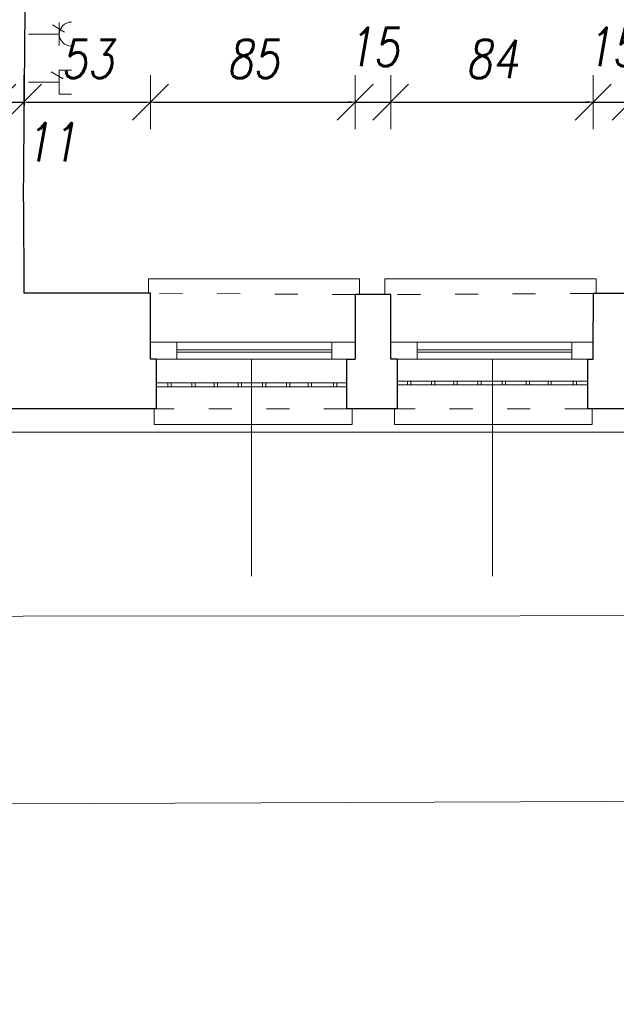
# Model space of a CAD drawing. Header units: millimetres. Extents: x -60479 to 14193, y -32440 to 949.
# Tile 38 of 68: x -24276 to -21788, y -28742 to -24636. Entities that reach past the tile are written whole.
import ezdxf

# ---------------------------------------------------------------- set-up
doc = ezdxf.new("R2010")
doc.units = ezdxf.units.MM
doc.header["$LTSCALE"] = 8
doc.linetypes.add('ACAD_ISO03W100', pattern=[30, 12, -18])
doc.layers.get('Defpoints').update_dxf_attribs({"lineweight": 0})
for name, color, linetype, lineweight in [('A_DIMEN', 7, 'Continuous', 0), ('instalacje', 6, 'Continuous', 0), ('parter_dzwi i okna', 3, 'Continuous', 0), ('parter_kraty', 8, 'Continuous', 0), ('parter_parapet', 6, 'Continuous', 0), ('parter_podciąg', 2, 'ACAD_ISO03W100', 0), ('parter_rzut', 7, 'Continuous', 30), ('parter_widok', 4, 'Continuous', 0), ('RZUT_wymiarowanie', 2, 'Continuous', 0), ('wymiarowanie', 4, 'Continuous', 0)]:
    doc.layers.add(name, color=color, linetype=linetype, lineweight=lineweight)
doc.styles.add('ROMANS1', font='romans.shx', dxfattribs={"width": 0.8, "oblique": 10})
doc.dimstyles.new('NARCH100', dxfattribs={"dimscale": 100, "dimtxt": 1.6, "dimasz": 0.15, "dimexe": 0, "dimexo": 0, "dimgap": 1, "dimtad": 1, "dimdec": 0, "dimlfac": 0.1, "dimrnd": 1, "dimdsep": 46, "dimtxsty": 'ROMANS1', "dimblk": 'wym', "dimcen": -1.5, "dimse1": 1, "dimse2": 1, "dimclrd": 4, "dimclre": 4, "dimclrt": 3, "dimadec": 0, "dimazin": 0, "dimtfac": 0.04, "dimtdec": 0, "dimtmove": 2, "dimatfit": 3, "dimldrblk": 'wym', "dimfxl": 0, "dimtolj": 1, "dimarcsym": 0})

# ---------------------------------------------------------------- blocks, each defined once
blk = doc.blocks.new('wym')
at = {"layer": 'A_DIMEN', "color": 4, "ltscale": 100}
for p, q in [((0, -7.5), (0, 7.5)), ((-5, -5), (5, 5)), ((-5, 0), (5, 0))]:
    blk.add_line(p, q, dxfattribs=at)
blk = doc.blocks.new('*D151')
at = {"layer": 'Defpoints', "color": 0, "transparency": 16777216}
for p in [(-24892.5, -26258.7), (-23706.5, -26258.7), (-23706.5, -31813.7)]:
    blk.add_point(p, dxfattribs=at)
at = {"layer": 'RZUT_wymiarowanie', "color": 4, "lineweight": -2, "transparency": 16777216}
blk.add_line((-24877.5, -31813.7), (-23721.5, -31813.7), dxfattribs=at)
at = {"layer": 'RZUT_wymiarowanie', "color": 4, "lineweight": -2, "transparency": 16777216, "xscale": 15, "yscale": 15, "zscale": 15, "rotation": 179.9999999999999}
blk.add_blockref('wym', (-24892.5, -31813.7), dxfattribs=at)
at = {"layer": 'RZUT_wymiarowanie', "color": 4, "lineweight": -2, "transparency": 16777216, "xscale": 15, "yscale": 15, "zscale": 15}
blk.add_blockref('wym', (-23706.5, -31813.7), dxfattribs=at)
at = {"layer": 'RZUT_wymiarowanie', "color": 3, "transparency": 16777216, "insert": (-24299.5, -31633.7), "char_height": 160, "attachment_point": 5, "style": 'ROMANS1'}
blk.add_mtext('\\A1;119', dxfattribs=at)
blk = doc.blocks.new('*D152')
at = {"layer": 'Defpoints', "color": 0, "transparency": 16777216}
for p in [(-23706.5, -26258.7), (-22911.5, -26258.7), (-22911.5, -31813.7)]:
    blk.add_point(p, dxfattribs=at)
at = {"layer": 'RZUT_wymiarowanie', "color": 4, "lineweight": -2, "transparency": 16777216}
blk.add_line((-23691.5, -31813.7), (-22926.5, -31813.7), dxfattribs=at)
at = {"layer": 'RZUT_wymiarowanie', "color": 4, "lineweight": -2, "transparency": 16777216, "xscale": 15, "yscale": 15, "zscale": 15, "rotation": 179.9999999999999}
blk.add_blockref('wym', (-23706.5, -31813.7), dxfattribs=at)
at = {"layer": 'RZUT_wymiarowanie', "color": 4, "lineweight": -2, "transparency": 16777216, "xscale": 15, "yscale": 15, "zscale": 15}
blk.add_blockref('wym', (-22911.5, -31813.7), dxfattribs=at)
at = {"layer": 'RZUT_wymiarowanie', "color": 3, "transparency": 16777216, "insert": (-23309, -31633.7), "char_height": 160, "attachment_point": 5, "style": 'ROMANS1'}
blk.add_mtext('\\A1;79', dxfattribs=at)
blk = doc.blocks.new('*D153')
at = {"layer": 'Defpoints', "color": 0, "transparency": 16777216}
for p in [(-22911.5, -26258.7), (-22702, -26258.7), (-22702, -31813.7)]:
    blk.add_point(p, dxfattribs=at)
at = {"layer": 'RZUT_wymiarowanie', "color": 4, "lineweight": -2, "transparency": 16777216}
for p, q in [((-22926.5, -31813.7), (-22941.5, -31813.7)), ((-22911.5, -31813.7), (-22702, -31813.7)), ((-22687, -31813.7), (-22672, -31813.7))]:
    blk.add_line(p, q, dxfattribs=at)
at = {"layer": 'RZUT_wymiarowanie', "color": 4, "lineweight": -2, "transparency": 16777216, "xscale": 15, "yscale": 15, "zscale": 15}
for p, rotation in [((-22911.5, -31813.7), 359.9999999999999), ((-22702, -31813.7), 179.9999999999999)]:
    blk.add_blockref('wym', p, dxfattribs=dict(at, rotation=rotation))
at = {"layer": 'RZUT_wymiarowanie', "color": 3, "transparency": 16777216, "insert": (-22806.8, -31584.6), "char_height": 160, "attachment_point": 5, "style": 'ROMANS1'}
blk.add_mtext('\\A1;21', dxfattribs=at)
blk = doc.blocks.new('*D154')
at = {"layer": 'Defpoints', "color": 0, "transparency": 16777216}
for p in [(-22702, -26258.7), (-21907.1, -26258.7), (-21907.1, -31813.7)]:
    blk.add_point(p, dxfattribs=at)
at = {"layer": 'RZUT_wymiarowanie', "color": 4, "lineweight": -2, "transparency": 16777216}
blk.add_line((-22687, -31813.7), (-21922.1, -31813.7), dxfattribs=at)
at = {"layer": 'RZUT_wymiarowanie', "color": 4, "lineweight": -2, "transparency": 16777216, "xscale": 15, "yscale": 15, "zscale": 15, "rotation": 179.9999999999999}
blk.add_blockref('wym', (-22702, -31813.7), dxfattribs=at)
at = {"layer": 'RZUT_wymiarowanie', "color": 4, "lineweight": -2, "transparency": 16777216, "xscale": 15, "yscale": 15, "zscale": 15}
blk.add_blockref('wym', (-21907.1, -31813.7), dxfattribs=at)
at = {"layer": 'RZUT_wymiarowanie', "color": 3, "transparency": 16777216, "insert": (-22304.6, -31633.7), "char_height": 160, "attachment_point": 5, "style": 'ROMANS1'}
blk.add_mtext('\\A1;79', dxfattribs=at)
blk = doc.blocks.new('*D155')
at = {"layer": 'Defpoints', "color": 0, "transparency": 16777216}
for p in [(-21907.1, -26258.7), (-21708.9, -26258.7), (-21708.9, -31813.7)]:
    blk.add_point(p, dxfattribs=at)
at = {"layer": 'RZUT_wymiarowanie', "color": 4, "lineweight": -2, "transparency": 16777216}
for p, q in [((-21922.1, -31813.7), (-21937.1, -31813.7)), ((-21907.1, -31813.7), (-21708.9, -31813.7)), ((-21693.9, -31813.7), (-21678.9, -31813.7))]:
    blk.add_line(p, q, dxfattribs=at)
at = {"layer": 'RZUT_wymiarowanie', "color": 4, "lineweight": -2, "transparency": 16777216, "xscale": 15, "yscale": 15, "zscale": 15}
for p, rotation in [((-21907.1, -31813.7), 359.9999999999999), ((-21708.9, -31813.7), 179.9999999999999)]:
    blk.add_blockref('wym', p, dxfattribs=dict(at, rotation=rotation))
at = {"layer": 'RZUT_wymiarowanie', "color": 3, "transparency": 16777216, "insert": (-21808, -31601.6), "char_height": 160, "attachment_point": 5, "style": 'ROMANS1'}
blk.add_mtext('\\A1;20', dxfattribs=at)
blk = doc.blocks.new('*D178')
at = {"layer": 'Defpoints', "color": 0, "transparency": 16777216}
for p in [(-56057.1, -26261.6), (-1532.1, -26294.4), (-1532.1, -32327.7)]:
    blk.add_point(p, dxfattribs=at)
at = {"layer": 'RZUT_wymiarowanie', "color": 4, "lineweight": -2, "transparency": 16777216}
blk.add_line((-56042.1, -32327.7), (-1547.1, -32327.7), dxfattribs=at)
at = {"layer": 'RZUT_wymiarowanie', "color": 4, "lineweight": -2, "transparency": 16777216, "xscale": 15, "yscale": 15, "zscale": 15, "rotation": 179.9999999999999}
blk.add_blockref('wym', (-56057.1, -32327.7), dxfattribs=at)
at = {"layer": 'RZUT_wymiarowanie', "color": 4, "lineweight": -2, "transparency": 16777216, "xscale": 15, "yscale": 15, "zscale": 15}
blk.add_blockref('wym', (-1532.1, -32327.7), dxfattribs=at)
at = {"layer": 'RZUT_wymiarowanie', "color": 3, "transparency": 16777216, "insert": (-28794.6, -32147.7), "char_height": 160, "attachment_point": 5, "style": 'ROMANS1'}
blk.add_mtext('\\A1;5453', dxfattribs=at)
blk = doc.blocks.new('*D577')
at = {"layer": 'Defpoints', "color": 0, "transparency": 16777216}
for p in [(-24259.4, -24979.7), (-24367.7, -25779.1), (-24259.4, -25776.3)]:
    blk.add_point(p, dxfattribs=at)
at = {"layer": 'instalacje', "color": 4, "lineweight": -2, "transparency": 16777216}
for p, q in [((-24382.7, -24979.7), (-24397.7, -24979.7)), ((-24367.7, -24979.7), (-24259.4, -24979.7)), ((-24244.4, -24979.7), (-24229.4, -24979.7))]:
    blk.add_line(p, q, dxfattribs=at)
at = {"layer": 'instalacje', "color": 4, "lineweight": -2, "transparency": 16777216, "xscale": 15, "yscale": 15, "zscale": 15}
for p, rotation in [((-24367.7, -24979.7), 359.9999999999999), ((-24259.4, -24979.7), 179.9999999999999)]:
    blk.add_blockref('wym', p, dxfattribs=dict(at, rotation=rotation))
at = {"layer": 'instalacje', "color": 3, "transparency": 16777216, "insert": (-24147.6, -25146.8), "char_height": 160, "attachment_point": 5, "style": 'ROMANS1'}
blk.add_mtext('\\A1;11', dxfattribs=at)
blk = doc.blocks.new('*D578')
at = {"layer": 'Defpoints', "color": 0, "transparency": 16777216}
for p in [(-23730.3, -24979.7), (-24259.4, -25776.3), (-23730.3, -25981.2)]:
    blk.add_point(p, dxfattribs=at)
at = {"layer": 'instalacje', "color": 4, "lineweight": -2, "transparency": 16777216}
blk.add_line((-24244.4, -24979.7), (-23745.3, -24979.7), dxfattribs=at)
at = {"layer": 'instalacje', "color": 4, "lineweight": -2, "transparency": 16777216, "xscale": 15, "yscale": 15, "zscale": 15, "rotation": 179.9999999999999}
blk.add_blockref('wym', (-24259.4, -24979.7), dxfattribs=at)
at = {"layer": 'instalacje', "color": 4, "lineweight": -2, "transparency": 16777216, "xscale": 15, "yscale": 15, "zscale": 15}
blk.add_blockref('wym', (-23730.3, -24979.7), dxfattribs=at)
at = {"layer": 'instalacje', "color": 3, "transparency": 16777216, "insert": (-23994.8, -24799.7), "char_height": 160, "attachment_point": 5, "style": 'ROMANS1'}
blk.add_mtext('\\A1;53', dxfattribs=at)
blk = doc.blocks.new('*D579')
at = {"layer": 'Defpoints', "color": 0, "transparency": 16777216}
for p in [(-22876.7, -24979.7), (-23730.3, -25981.2), (-22876.7, -25981.2)]:
    blk.add_point(p, dxfattribs=at)
at = {"layer": 'instalacje', "color": 4, "lineweight": -2, "transparency": 16777216}
blk.add_line((-23715.3, -24979.7), (-22891.7, -24979.7), dxfattribs=at)
at = {"layer": 'instalacje', "color": 4, "lineweight": -2, "transparency": 16777216, "xscale": 15, "yscale": 15, "zscale": 15, "rotation": 179.9999999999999}
blk.add_blockref('wym', (-23730.3, -24979.7), dxfattribs=at)
at = {"layer": 'instalacje', "color": 4, "lineweight": -2, "transparency": 16777216, "xscale": 15, "yscale": 15, "zscale": 15}
blk.add_blockref('wym', (-22876.7, -24979.7), dxfattribs=at)
at = {"layer": 'instalacje', "color": 3, "transparency": 16777216, "insert": (-23303.5, -24799.7), "char_height": 160, "attachment_point": 5, "style": 'ROMANS1'}
blk.add_mtext('\\A1;85', dxfattribs=at)
blk = doc.blocks.new('*D580')
at = {"layer": 'Defpoints', "color": 0, "transparency": 16777216}
for p in [(-22729, -24979.7), (-22876.7, -25981.2), (-22729, -25981.2)]:
    blk.add_point(p, dxfattribs=at)
at = {"layer": 'instalacje', "color": 4, "lineweight": -2, "transparency": 16777216}
for p, q in [((-22891.7, -24979.7), (-22906.7, -24979.7)), ((-22876.7, -24979.7), (-22729, -24979.7)), ((-22714, -24979.7), (-22699, -24979.7))]:
    blk.add_line(p, q, dxfattribs=at)
at = {"layer": 'instalacje', "color": 4, "lineweight": -2, "transparency": 16777216, "xscale": 15, "yscale": 15, "zscale": 15}
for p, rotation in [((-22876.7, -24979.7), 359.9999999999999), ((-22729, -24979.7), 179.9999999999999)]:
    blk.add_blockref('wym', p, dxfattribs=dict(at, rotation=rotation))
at = {"layer": 'instalacje', "color": 3, "transparency": 16777216, "insert": (-22802.9, -24749.7), "char_height": 160, "attachment_point": 5, "style": 'ROMANS1'}
blk.add_mtext('\\A1;15', dxfattribs=at)
blk = doc.blocks.new('*D581')
at = {"layer": 'Defpoints', "color": 0, "transparency": 16777216}
for p in [(-21884.7, -24979.7), (-22729, -25981.2), (-21884.7, -25981.2)]:
    blk.add_point(p, dxfattribs=at)
at = {"layer": 'instalacje', "color": 4, "lineweight": -2, "transparency": 16777216}
blk.add_line((-22714, -24979.7), (-21899.7, -24979.7), dxfattribs=at)
at = {"layer": 'instalacje', "color": 4, "lineweight": -2, "transparency": 16777216, "xscale": 15, "yscale": 15, "zscale": 15, "rotation": 179.9999999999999}
blk.add_blockref('wym', (-22729, -24979.7), dxfattribs=at)
at = {"layer": 'instalacje', "color": 4, "lineweight": -2, "transparency": 16777216, "xscale": 15, "yscale": 15, "zscale": 15}
blk.add_blockref('wym', (-21884.7, -24979.7), dxfattribs=at)
at = {"layer": 'instalacje', "color": 3, "transparency": 16777216, "insert": (-22306.8, -24799.7), "char_height": 160, "attachment_point": 5, "style": 'ROMANS1'}
blk.add_mtext('\\A1;84', dxfattribs=at)
blk = doc.blocks.new('*D582')
at = {"layer": 'Defpoints', "color": 0, "transparency": 16777216}
for p in [(-21730.2, -24979.7), (-21884.7, -25981.2), (-21730.2, -25981.2)]:
    blk.add_point(p, dxfattribs=at)
at = {"layer": 'instalacje', "color": 4, "lineweight": -2, "transparency": 16777216}
for p, q in [((-21899.7, -24979.7), (-21914.7, -24979.7)), ((-21884.7, -24979.7), (-21730.2, -24979.7)), ((-21715.2, -24979.7), (-21700.2, -24979.7))]:
    blk.add_line(p, q, dxfattribs=at)
at = {"layer": 'instalacje', "color": 4, "lineweight": -2, "transparency": 16777216, "xscale": 15, "yscale": 15, "zscale": 15}
for p, rotation in [((-21884.7, -24979.7), 359.9999999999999), ((-21730.2, -24979.7), 179.9999999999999)]:
    blk.add_blockref('wym', p, dxfattribs=dict(at, rotation=rotation))
at = {"layer": 'instalacje', "color": 3, "transparency": 16777216, "insert": (-21807.4, -24749.7), "char_height": 160, "attachment_point": 5, "style": 'ROMANS1'}
blk.add_mtext('\\A1;15', dxfattribs=at)
blk = doc.blocks.new('*D583')
at = {"layer": 'Defpoints', "color": 0, "transparency": 16777216}
for p in [(-20893.9, -24979.7), (-21730.2, -25981.2), (-20893.9, -25981.2)]:
    blk.add_point(p, dxfattribs=at)
at = {"layer": 'instalacje', "color": 4, "lineweight": -2, "transparency": 16777216}
blk.add_line((-21715.2, -24979.7), (-20908.9, -24979.7), dxfattribs=at)
at = {"layer": 'instalacje', "color": 4, "lineweight": -2, "transparency": 16777216, "xscale": 15, "yscale": 15, "zscale": 15, "rotation": 179.9999999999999}
blk.add_blockref('wym', (-21730.2, -24979.7), dxfattribs=at)
at = {"layer": 'instalacje', "color": 4, "lineweight": -2, "transparency": 16777216, "xscale": 15, "yscale": 15, "zscale": 15}
blk.add_blockref('wym', (-20893.9, -24979.7), dxfattribs=at)
at = {"layer": 'instalacje', "color": 3, "transparency": 16777216, "insert": (-21312.1, -24799.7), "char_height": 160, "attachment_point": 5, "style": 'ROMANS1'}
blk.add_mtext('\\A1;84', dxfattribs=at)

msp = doc.modelspace()

# ---------------------------------------------------------------- linework, layer by layer
at = {"layer": 'instalacje'}
for points in [[(-24089.1, -24687.7), (-24138.8, -24657.8)], [(-24110.7, -24648.4), (-24110.7, -24744.3)], [(-24110.7, -24696.3), (-24238.7, -24696.3)], [(-24094.8, -24883.3), (-24144.6, -24853.4)], [(-24110.7, -24946.6), (-24110.7, -24846.1)], [(-24060.5, -24846.1), (-24110.7, -24846.1)], [(-24110.7, -24896.3), (-24238.7, -24896.3)], [(-24060.5, -24946.6), (-24110.7, -24946.6)]]:
    msp.add_lwpolyline(points, dxfattribs=at)
msp.add_arc((-24060.5, -24696.3), 50.2, 90, 270, dxfattribs=at)
at = {"layer": 'parter_dzwi i okna'}
for points in [[(-22876.7, -25981.2), (-23730.3, -25981.2)], [(-23620.3, -25981.2), (-23620.3, -26051.2)], [(-22975, -25981.2), (-22975, -26051.2)], [(-21884.7, -25981.2), (-22729, -25981.2)], [(-22619, -25981.2), (-22619, -26051.2)], [(-21973.7, -25981.2), (-21973.7, -26051.2)], [(-22975, -26012.4), (-23620.3, -26012.4)], [(-22975, -26022), (-23620.3, -26022)], [(-21973.7, -26012.4), (-22619, -26012.4)], [(-21973.7, -26022), (-22619, -26022)], [(-22911.5, -26051.2), (-23706.5, -26051.2)], [(-21907.1, -26051.2), (-22702, -26051.2)]]:
    msp.add_lwpolyline(points, dxfattribs=at)
at = {"layer": 'parter_kraty'}
for points in [[(-23706.5, -26151.1), (-22911.5, -26151.1)], [(-23657.9, -26151.1), (-23657.9, -26166.7)], [(-23644.2, -26151.1), (-23644.2, -26166.7)], [(-23557.9, -26151.1), (-23557.9, -26166.7)], [(-23544.2, -26151.1), (-23544.2, -26166.7)], [(-23465.5, -26151.1), (-23465.5, -26166.7)], [(-23451.8, -26151.1), (-23451.8, -26166.7)], [(-23365.1, -26151.1), (-23365.1, -26166.7)], [(-23351.3, -26151.1), (-23351.3, -26166.7)], [(-23263.9, -26151.1), (-23263.9, -26166.7)], [(-23250.2, -26151.1), (-23250.2, -26166.7)], [(-23163.7, -26151.1), (-23163.7, -26166.7)], [(-23150, -26151.1), (-23150, -26166.7)], [(-23072.5, -26151.1), (-23072.5, -26166.7)], [(-23058.8, -26151.1), (-23058.8, -26166.7)], [(-22967.8, -26151.1), (-22967.8, -26166.7)], [(-22954.1, -26151.1), (-22954.1, -26166.7)], [(-22702, -26143.8), (-21907.1, -26143.8)], [(-22658.3, -26143.8), (-22658.3, -26159.4)], [(-22644.6, -26143.8), (-22644.6, -26159.4)], [(-22558.3, -26143.8), (-22558.3, -26159.4)], [(-22544.6, -26143.8), (-22544.6, -26159.4)], [(-22465.9, -26143.8), (-22465.9, -26159.4)], [(-22452.2, -26143.8), (-22452.2, -26159.4)], [(-22365.5, -26143.8), (-22365.5, -26159.4)], [(-22351.7, -26143.8), (-22351.7, -26159.4)], [(-22264.3, -26143.8), (-22264.3, -26159.4)], [(-22250.6, -26143.8), (-22250.6, -26159.4)], [(-22164.1, -26143.8), (-22164.1, -26159.4)], [(-22150.4, -26143.8), (-22150.4, -26159.4)], [(-22072.9, -26143.8), (-22072.9, -26159.4)], [(-22059.2, -26143.8), (-22059.2, -26159.4)], [(-21968.2, -26143.8), (-21968.2, -26159.4)], [(-21954.5, -26143.8), (-21954.5, -26159.4)], [(-23706.5, -26166.7), (-22911.5, -26166.7)], [(-22702, -26159.4), (-21907.1, -26159.4)]]:
    msp.add_lwpolyline(points, dxfattribs=at)
at = {"layer": 'parter_parapet'}
for points in [[(-23739.5, -25776.3), (-23739.5, -25716.3), (-22858.4, -25716.3), (-22858.4, -25782.7)], [(-22753.9, -25782.7), (-22753.9, -25716.3), (-21872.7, -25716.3), (-21872.7, -25777.6)], [(-23714.6, -26258.7), (-23714.6, -26324.3), (-22890.2, -26324.3), (-22890.2, -26258.7)], [(-22712.7, -26258.7), (-22712.7, -26324.3), (-21888.3, -26324.3), (-21888.3, -26258.7)]]:
    msp.add_lwpolyline(points, dxfattribs=at)
at = {"layer": 'parter_podciąg'}
for points in [[(-22876.7, -25782.7), (-23730.3, -25776.3)], [(-21884.7, -25777.6), (-22729, -25782.7)], [(-22911.5, -26258.7), (-23714.6, -26258.7)], [(-21907.1, -26258.7), (-22702, -26258.7)]]:
    msp.add_lwpolyline(points, dxfattribs=at)
at = {"layer": 'parter_rzut'}
for points in [[(-24260.7, -25396.3), (-24220, -20765), (-24128.3, -20765), (-24128.3, -20737.8)], [(-24260.7, -25396.3), (-24259.4, -25776.3)], [(-23730.3, -25850.3), (-23730.3, -25776.3), (-24259.4, -25776.3)], [(-22729, -25850.3), (-22729, -25782.7), (-22876.7, -25782.7), (-22876.7, -26051.2)], [(-21730.2, -25850.3), (-21730.2, -25777.6), (-21884.7, -25777.6), (-21884.7, -25894.9)], [(-23706.5, -26051.2), (-23730.3, -26051.2), (-23730.3, -25850.3)], [(-22702, -26051.2), (-22729, -26051.2), (-22729, -25850.3)], [(-21708.9, -26051.2), (-21708.9, -26258.7), (-21907.1, -26258.7), (-21907.1, -26051.2), (-21884.7, -26051.2), (-21884.7, -25894.9)], [(-23706.5, -26051.2), (-23706.5, -26258.7), (-23895.8, -26258.7)], [(-22702, -26051.2), (-22702, -26258.7), (-22911.5, -26258.7), (-22911.5, -26051.2), (-22876.7, -26051.2)], [(-23895.8, -26258.7), (-24702.5, -26258.7)]]:
    msp.add_lwpolyline(points, dxfattribs=at)
at = {"layer": 'parter_widok'}
for points in [[(-30477.3, -26455.8), (-30477.3, -26356.4), (-10882.9, -26356.4)], [(-30477.3, -26455.8), (-30477.3, -27929.6), (-13899.6, -27865.2)]]:
    msp.add_lwpolyline(points, dxfattribs=at)
at = {"layer": 'RZUT_wymiarowanie'}
msp.add_lwpolyline([(-13903.2, -27116.9), (-30477.3, -27126.9), (-30289.3, -27406.1)], dxfattribs=at)
at = {"layer": 'wymiarowanie'}
for points in [[(-23309.5, -26956.6), (-23309, -26051.2)], [(-22305.1, -26956.6), (-22304.6, -26051.2)]]:
    msp.add_lwpolyline(points, dxfattribs=at)

# ---------------------------------------------------------------- dimensions: what is measured, and where the dimension line sits
at = {"layer": 'instalacje'}
for base, p1, p2, picture, middle in [((-22729, -24979.7), (-22876.7, -25981.2), (-22729, -25981.2), '*D580', (-22802.9, -24749.7)), ((-21730.2, -24979.7), (-21884.7, -25981.2), (-21730.2, -25981.2), '*D582', (-21807.4, -24749.7)), ((-23730.3, -24979.7), (-24259.4, -25776.3), (-23730.3, -25981.2), '*D578', (-23994.8, -24799.7)), ((-22876.7, -24979.7), (-23730.3, -25981.2), (-22876.7, -25981.2), '*D579', (-23303.5, -24799.7)), ((-21884.7, -24979.7), (-22729, -25981.2), (-21884.7, -25981.2), '*D581', (-22306.8, -24799.7)), ((-20893.9, -24979.7), (-21730.2, -25981.2), (-20893.9, -25981.2), '*D583', (-21312.1, -24799.7))]:
    dim = msp.add_linear_dim(base=base, p1=p1, p2=p2, dimstyle='NARCH100', dxfattribs=at)
    dim.commit()
    dim.dimension.update_dxf_attribs({"geometry": picture, "text_midpoint": middle})
dim = msp.add_linear_dim(base=(-24259.4, -24979.7), p1=(-24367.7, -25779.1), p2=(-24259.4, -25776.3), dimstyle='NARCH100', dxfattribs=at)
dim.commit()
dim.dimension.update_dxf_attribs({"geometry": '*D577', "text_midpoint": (-24147.6, -25146.8), "dimtype": 160})
at = {"layer": 'RZUT_wymiarowanie'}
for base, p1, p2, picture, middle in [((-1532.0609, -32327.7224), (-56057.0718, -26261.5567), (-1532.0609, -26294.3741), '*D178', (-28794.5664, -32147.7224)), ((-23706.5, -31813.7), (-24892.5, -26258.7), (-23706.5, -26258.7), '*D151', (-24299.5, -31633.7)), ((-22911.5085, -31813.6757), (-23706.4854, -26258.714), (-22911.5085, -26258.714), '*D152', (-23308.9969, -31633.6757)), ((-21907.1, -31813.7), (-22702, -26258.7), (-21907.1, -26258.7), '*D154', (-22304.6, -31633.7))]:
    dim = msp.add_linear_dim(base=base, p1=p1, p2=p2, dimstyle='NARCH100', dxfattribs=at)
    dim.commit()
    dim.dimension.update_dxf_attribs({"geometry": picture, "text_midpoint": middle})
for base, p1, p2, picture, middle in [((-22702, -31813.7), (-22911.5, -26258.7), (-22702, -26258.7), '*D153', (-22806.8, -31584.6)), ((-21708.9, -31813.7), (-21907.1, -26258.7), (-21708.9, -26258.7), '*D155', (-21808, -31601.6))]:
    dim = msp.add_linear_dim(base=base, p1=p1, p2=p2, dimstyle='NARCH100', dxfattribs=at)
    dim.commit()
    dim.dimension.update_dxf_attribs({"geometry": picture, "text_midpoint": middle, "dimtype": 160})

doc.saveas('drawing.dxf')
